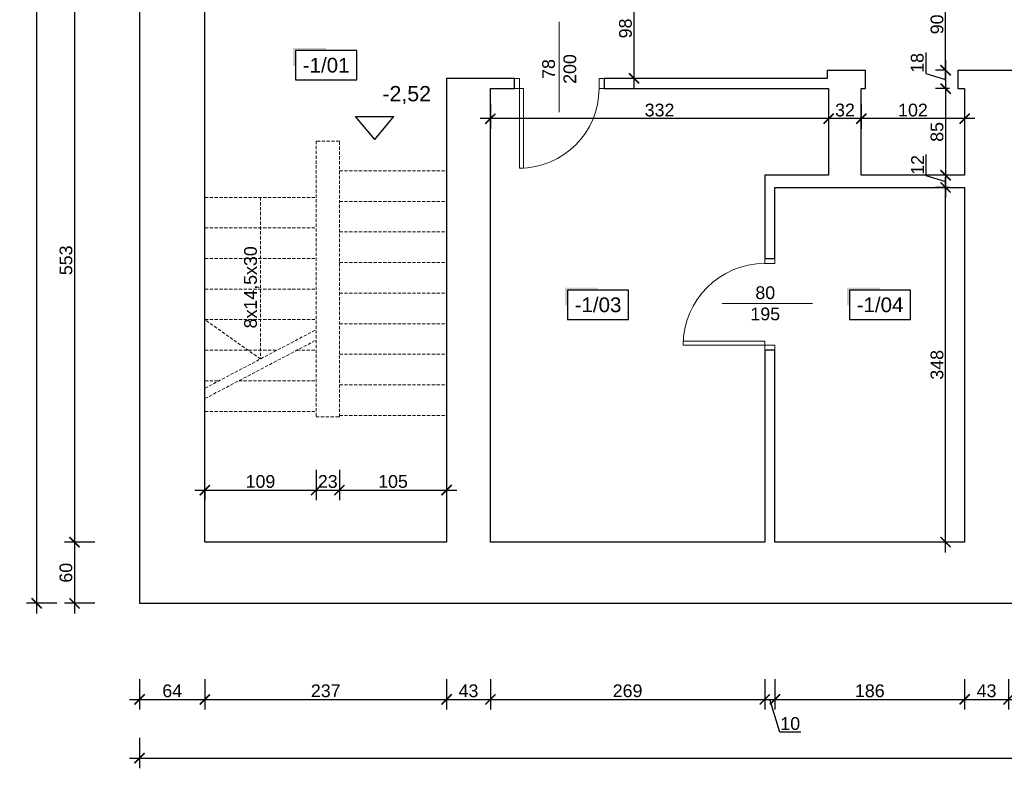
# Model space of a CAD drawing. Header units: millimetres. Extents: x 2709036 to 2756280, y 168165 to 192362.
# Tile 24 of 192: x 2709036 to 2710002, y 185599 to 186333. Entities that reach past the tile are written whole.
import ezdxf
from ezdxf.enums import TextEntityAlignment as Align

# ---------------------------------------------------------------- set-up
doc = ezdxf.new("R2010")
doc.units = ezdxf.units.MM
doc.header["$MEASUREMENT"] = 0
doc.linetypes.add('HIDDEN2', pattern=[4.7625, 3.175, -1.5875])
doc.layers.add('6 - OPISY', color=7, linetype='Continuous')
for name, color, linetype, lineweight in [('__MAZ_OPIS_STOLARKA', 7, 'Continuous', 0), ('__MAZ_SCHODY', 7, 'Continuous', 0), ('__MAZ_STOLARKA DRZWIOWA ISTN', 7, 'Continuous', 9), ('__MAZ_WYMIARY', 7, 'Continuous', 9), ('__MAZ_ŚCIANY ISTNIEJĄCE', 7, 'Continuous', 30)]:
    doc.layers.add(name, color=color, linetype=linetype, lineweight=lineweight)
doc.styles.add('Arial', font='arial.ttf')
doc.styles.add('Dimensions', font='arial.ttf')
doc.styles.get("Standard").update_dxf_attribs({"font": 'arial.ttf'})
doc.styles.add('styl1', font='arial.ttf')
doc.dimstyles.new('100', dxfattribs={"dimtxt": 10, "dimasz": 10, "dimexe": 18, "dimexo": 15, "dimgap": 9, "dimtad": 1, "dimdec": 1, "dimrnd": 0.5, "dimdsep": 46, "dimtxsty": 'Dimensions', "dimblk": 'ARCHTICK', "dimcen": 9, "dimdle": 10, "dimadec": 1, "dimazin": 2, "dimtfac": 1, "dimtdec": 4, "dimtofl": 0, "dimtmove": 2, "dimatfit": 3, "dimfxl": 1, "dimtolj": 1, "dimtzin": 0, "dimarcsym": 0})

# ---------------------------------------------------------------- blocks, each defined once
blk = doc.blocks.new('*U9')
at = {"ltscale": 10}
blk.add_hatch(color=256, dxfattribs=at).paths.add_polyline_path([(0, 26), (-25, 26), (-27, 26), (-27, 11.46), (-25, 11.46), (-25, 24), (0, 24)])
blk.add_lwpolyline([(-25, 0), (25, 0), (25, 24), (-25, 24)], close=True, dxfattribs=at)
at = {"layer": '6 - OPISY'}
for tag, p in [('NRPOM', (0, 6)), ('WYSPOM', (3.39, -15.66))]:
    blk.add_attdef(tag, text='', height=12, dxfattribs=at).set_placement(p, align=Align.CENTER)
blk = doc.blocks.new('*U10')
at = {"layer": '6 - OPISY'}
for p, q in [((-12.5, 15), (12.5, 15)), ((0, 0), (-12.5, 15)), ((0, 0), (12.5, 15))]:
    blk.add_line(p, q, dxfattribs=at)
blk.add_attdef('KOTAWYS', (5, 25), '', height=10, dxfattribs=at)
blk = doc.blocks.new('_ArchTick')
at = {"color": 0, "linetype": 'ByBlock', "const_width": 0.15}
blk.add_lwpolyline([(-0.5, -0.5), (0.5, 0.5)], dxfattribs=at)
blk = doc.blocks.new('*D67')
at = {"layer": '__MAZ_WYMIARY', "color": 0, "lineweight": -2}
for p, q in [((2709154, 185686.29), (2709154, 185656.29)), ((2709218, 185686.29), (2709218, 185656.29)), ((2709144, 185666.29), (2709228, 185666.29))]:
    blk.add_line(p, q, dxfattribs=at)
at = {"layer": 'Defpoints', "color": 0, "lineweight": 30}
for p in [(2709218, 185820.55), (2709154, 185760.55), (2709218, 185666.29)]:
    blk.add_point(p, dxfattribs=at)
at = {"layer": '__MAZ_WYMIARY', "color": 0, "lineweight": -2, "xscale": 10, "yscale": 10, "zscale": 10, "rotation": 180}
blk.add_blockref('_ArchTick', (2709154, 185666.29), dxfattribs=at)
at = {"layer": '__MAZ_WYMIARY', "color": 0, "lineweight": -2, "xscale": 10, "yscale": 10, "zscale": 10}
blk.add_blockref('_ArchTick', (2709218, 185666.29), dxfattribs=at)
at = {"layer": '__MAZ_WYMIARY', "color": 0, "lineweight": 5, "insert": (2709186, 185674.67), "char_height": 12.5, "attachment_point": 5, "style": 'Arial'}
blk.add_mtext('\\A1;64', dxfattribs=at)
blk = doc.blocks.new('*D68')
at = {"layer": '__MAZ_WYMIARY', "color": 0, "lineweight": -2}
for p, q in [((2709218, 185686.29), (2709218, 185656.29)), ((2709455, 185686.29), (2709455, 185656.29)), ((2709208, 185666.29), (2709465, 185666.29))]:
    blk.add_line(p, q, dxfattribs=at)
at = {"layer": 'Defpoints', "color": 0, "lineweight": 30}
for p in [(2709218, 185820.55), (2709455, 185820.55), (2709455, 185666.29)]:
    blk.add_point(p, dxfattribs=at)
at = {"layer": '__MAZ_WYMIARY', "color": 0, "lineweight": -2, "xscale": 10, "yscale": 10, "zscale": 10, "rotation": 180}
blk.add_blockref('_ArchTick', (2709218, 185666.29), dxfattribs=at)
at = {"layer": '__MAZ_WYMIARY', "color": 0, "lineweight": -2, "xscale": 10, "yscale": 10, "zscale": 10}
blk.add_blockref('_ArchTick', (2709455, 185666.29), dxfattribs=at)
at = {"layer": '__MAZ_WYMIARY', "color": 0, "lineweight": 5, "insert": (2709336.5, 185674.68), "char_height": 12.5, "attachment_point": 5, "style": 'Arial'}
blk.add_mtext('\\A1;237', dxfattribs=at)
blk = doc.blocks.new('*D69')
at = {"layer": '__MAZ_WYMIARY', "color": 0, "lineweight": -2}
for p, q in [((2709455, 185686.29), (2709455, 185656.29)), ((2709498, 185686.29), (2709498, 185656.29)), ((2709445, 185666.29), (2709508, 185666.29))]:
    blk.add_line(p, q, dxfattribs=at)
at = {"layer": 'Defpoints', "color": 0, "lineweight": 30}
for p in [(2709455, 185820.55), (2709498, 185820.55), (2709498, 185666.29)]:
    blk.add_point(p, dxfattribs=at)
at = {"layer": '__MAZ_WYMIARY', "color": 0, "lineweight": -2, "xscale": 10, "yscale": 10, "zscale": 10, "rotation": 180}
blk.add_blockref('_ArchTick', (2709455, 185666.29), dxfattribs=at)
at = {"layer": '__MAZ_WYMIARY', "color": 0, "lineweight": -2, "xscale": 10, "yscale": 10, "zscale": 10}
blk.add_blockref('_ArchTick', (2709498, 185666.29), dxfattribs=at)
at = {"layer": '__MAZ_WYMIARY', "color": 0, "lineweight": 5, "insert": (2709476.5, 185674.68), "char_height": 12.5, "attachment_point": 5, "style": 'Arial'}
blk.add_mtext('\\A1;43', dxfattribs=at)
blk = doc.blocks.new('*D70')
at = {"layer": '__MAZ_WYMIARY', "color": 0, "lineweight": -2}
for p, q in [((2709498, 185686.29), (2709498, 185656.29)), ((2709767, 185686.29), (2709767, 185656.29)), ((2709488, 185666.29), (2709777, 185666.29))]:
    blk.add_line(p, q, dxfattribs=at)
at = {"layer": 'Defpoints', "color": 0, "lineweight": 30}
for p in [(2709498, 185820.55), (2709767, 185820.55), (2709767, 185666.29)]:
    blk.add_point(p, dxfattribs=at)
at = {"layer": '__MAZ_WYMIARY', "color": 0, "lineweight": -2, "xscale": 10, "yscale": 10, "zscale": 10, "rotation": 180}
blk.add_blockref('_ArchTick', (2709498, 185666.29), dxfattribs=at)
at = {"layer": '__MAZ_WYMIARY', "color": 0, "lineweight": -2, "xscale": 10, "yscale": 10, "zscale": 10}
blk.add_blockref('_ArchTick', (2709767, 185666.29), dxfattribs=at)
at = {"layer": '__MAZ_WYMIARY', "color": 0, "lineweight": 5, "insert": (2709632.5, 185674.67), "char_height": 12.5, "attachment_point": 5, "style": 'Arial'}
blk.add_mtext('\\A1;269', dxfattribs=at)
blk = doc.blocks.new('*D71')
at = {"layer": '__MAZ_WYMIARY', "color": 0, "lineweight": -2}
for p, q in [((2709767, 185686.29), (2709767, 185656.29)), ((2709777, 185686.29), (2709777, 185656.29)), ((2709757, 185666.29), (2709787, 185666.29)), ((2709781.64, 185634.15), (2709772, 185666.29)), ((2709802.33, 185634.15), (2709781.64, 185634.15))]:
    blk.add_line(p, q, dxfattribs=at)
at = {"layer": 'Defpoints', "color": 0, "lineweight": 30}
for p in [(2709767, 185820.55), (2709777, 185820.55), (2709777, 185666.29)]:
    blk.add_point(p, dxfattribs=at)
at = {"layer": '__MAZ_WYMIARY', "color": 0, "lineweight": -2, "xscale": 10, "yscale": 10, "zscale": 10, "rotation": 180}
blk.add_blockref('_ArchTick', (2709767, 185666.29), dxfattribs=at)
at = {"layer": '__MAZ_WYMIARY', "color": 0, "lineweight": -2, "xscale": 10, "yscale": 10, "zscale": 10}
blk.add_blockref('_ArchTick', (2709777, 185666.29), dxfattribs=at)
at = {"layer": '__MAZ_WYMIARY', "color": 0, "lineweight": 5, "insert": (2709791.98, 185642.53), "char_height": 12.5, "attachment_point": 5, "style": 'Arial'}
blk.add_mtext('\\A1;10', dxfattribs=at)
blk = doc.blocks.new('*D72')
at = {"layer": '__MAZ_WYMIARY', "color": 0, "lineweight": -2}
for p, q in [((2709777, 185686.29), (2709777, 185656.29)), ((2709963, 185686.29), (2709963, 185656.29)), ((2709767, 185666.29), (2709973, 185666.29))]:
    blk.add_line(p, q, dxfattribs=at)
at = {"layer": 'Defpoints', "color": 0, "lineweight": 30}
for p in [(2709777, 185820.55), (2709963, 185820.55), (2709963, 185666.29)]:
    blk.add_point(p, dxfattribs=at)
at = {"layer": '__MAZ_WYMIARY', "color": 0, "lineweight": -2, "xscale": 10, "yscale": 10, "zscale": 10, "rotation": 180}
blk.add_blockref('_ArchTick', (2709777, 185666.29), dxfattribs=at)
at = {"layer": '__MAZ_WYMIARY', "color": 0, "lineweight": -2, "xscale": 10, "yscale": 10, "zscale": 10}
blk.add_blockref('_ArchTick', (2709963, 185666.29), dxfattribs=at)
at = {"layer": '__MAZ_WYMIARY', "color": 0, "lineweight": 5, "insert": (2709870, 185674.67), "char_height": 12.5, "attachment_point": 5, "style": 'Arial'}
blk.add_mtext('\\A1;186', dxfattribs=at)
blk = doc.blocks.new('*D73')
at = {"layer": '__MAZ_WYMIARY', "color": 0, "lineweight": -2}
for p, q in [((2709963, 185686.29), (2709963, 185656.29)), ((2710006, 185686.29), (2710006, 185656.29)), ((2709953, 185666.29), (2710016, 185666.29))]:
    blk.add_line(p, q, dxfattribs=at)
at = {"layer": 'Defpoints', "color": 0, "lineweight": 30}
for p in [(2709963, 185820.55), (2710006, 185820.55), (2710006, 185666.29)]:
    blk.add_point(p, dxfattribs=at)
at = {"layer": '__MAZ_WYMIARY', "color": 0, "lineweight": -2, "xscale": 10, "yscale": 10, "zscale": 10, "rotation": 180}
blk.add_blockref('_ArchTick', (2709963, 185666.29), dxfattribs=at)
at = {"layer": '__MAZ_WYMIARY', "color": 0, "lineweight": -2, "xscale": 10, "yscale": 10, "zscale": 10}
blk.add_blockref('_ArchTick', (2710006, 185666.29), dxfattribs=at)
at = {"layer": '__MAZ_WYMIARY', "color": 0, "lineweight": 5, "insert": (2709984.5, 185674.68), "char_height": 12.5, "attachment_point": 5, "style": 'Arial'}
blk.add_mtext('\\A1;43', dxfattribs=at)
blk = doc.blocks.new('*D74')
at = {"layer": '__MAZ_WYMIARY', "color": 0, "lineweight": -2}
for p, q in [((2710006, 185686.29), (2710006, 185656.29)), ((2710157, 185686.29), (2710157, 185656.29)), ((2709996, 185666.29), (2710167, 185666.29))]:
    blk.add_line(p, q, dxfattribs=at)
at = {"layer": 'Defpoints', "color": 0, "lineweight": 30}
for p in [(2710006, 185820.55), (2710157, 185820.55), (2710157, 185666.29)]:
    blk.add_point(p, dxfattribs=at)
at = {"layer": '__MAZ_WYMIARY', "color": 0, "lineweight": -2, "xscale": 10, "yscale": 10, "zscale": 10, "rotation": 180}
blk.add_blockref('_ArchTick', (2710006, 185666.29), dxfattribs=at)
at = {"layer": '__MAZ_WYMIARY', "color": 0, "lineweight": -2, "xscale": 10, "yscale": 10, "zscale": 10}
blk.add_blockref('_ArchTick', (2710157, 185666.29), dxfattribs=at)
at = {"layer": '__MAZ_WYMIARY', "color": 0, "lineweight": 5, "insert": (2710081.5, 185674.67), "char_height": 12.5, "attachment_point": 5, "style": 'Arial'}
blk.add_mtext('\\A1;151', dxfattribs=at)
blk = doc.blocks.new('*D88')
at = {"layer": '__MAZ_WYMIARY', "color": 0, "lineweight": -2}
for p, q in [((2709090.23, 186383.55), (2709090.23, 185810.55)), ((2709110.23, 186373.55), (2709080.23, 186373.55)), ((2709110.23, 185820.55), (2709080.23, 185820.55))]:
    blk.add_line(p, q, dxfattribs=at)
at = {"layer": 'Defpoints', "color": 0, "lineweight": 30}
for p in [(2709218, 186373.55), (2709090.23, 185820.55), (2709218, 185820.55)]:
    blk.add_point(p, dxfattribs=at)
at = {"layer": '__MAZ_WYMIARY', "color": 0, "lineweight": -2, "xscale": 10, "yscale": 10, "zscale": 10}
for p, rotation in [((2709090.23, 186373.55), 90), ((2709090.23, 185820.55), 270)]:
    blk.add_blockref('_ArchTick', p, dxfattribs=dict(at, rotation=rotation))
at = {"layer": '__MAZ_WYMIARY', "color": 0, "lineweight": 5, "insert": (2709081.85, 186097.05), "char_height": 12.5, "attachment_point": 5, "rotation": 90, "style": 'Arial'}
blk.add_mtext('\\A1;553', dxfattribs=at)
blk = doc.blocks.new('*D89')
at = {"layer": '__MAZ_WYMIARY', "color": 0, "lineweight": -2}
for p, q in [((2709090.23, 185830.55), (2709090.23, 185750.55)), ((2709110.23, 185820.55), (2709080.23, 185820.55)), ((2709110.23, 185760.55), (2709080.23, 185760.55))]:
    blk.add_line(p, q, dxfattribs=at)
at = {"layer": 'Defpoints', "color": 0, "lineweight": 30}
for p in [(2709218, 185820.55), (2709090.23, 185760.55), (2709154, 185760.55)]:
    blk.add_point(p, dxfattribs=at)
at = {"layer": '__MAZ_WYMIARY', "color": 0, "lineweight": -2, "xscale": 10, "yscale": 10, "zscale": 10}
for p, rotation in [((2709090.23, 185820.55), 90), ((2709090.23, 185760.55), 270)]:
    blk.add_blockref('_ArchTick', p, dxfattribs=dict(at, rotation=rotation))
at = {"layer": '__MAZ_WYMIARY', "color": 0, "lineweight": 5, "insert": (2709081.85, 185790.55), "char_height": 12.5, "attachment_point": 5, "rotation": 90, "style": 'Arial'}
blk.add_mtext('\\A1;60', dxfattribs=at)
blk = doc.blocks.new('*D90')
at = {"layer": '__MAZ_WYMIARY', "color": 0, "lineweight": -2}
for p, q in [((2709053.01, 187064.55), (2709053.01, 185750.55)), ((2709073.01, 187054.55), (2709043.01, 187054.55)), ((2709073.01, 185760.55), (2709043.01, 185760.55))]:
    blk.add_line(p, q, dxfattribs=at)
at = {"layer": 'Defpoints', "color": 0, "lineweight": 30}
for p in [(2709154, 187054.55), (2709053.01, 185760.55), (2709154, 185760.55)]:
    blk.add_point(p, dxfattribs=at)
at = {"layer": '__MAZ_WYMIARY', "color": 0, "lineweight": -2, "xscale": 10, "yscale": 10, "zscale": 10}
for p, rotation in [((2709053.01, 187054.55), 90), ((2709053.01, 185760.55), 270)]:
    blk.add_blockref('_ArchTick', p, dxfattribs=dict(at, rotation=rotation))
at = {"layer": '__MAZ_WYMIARY', "color": 0, "lineweight": 5, "insert": (2709044.63, 186407.55), "char_height": 12.5, "attachment_point": 5, "rotation": 90, "style": 'Arial'}
blk.add_mtext('\\A1;1294', dxfattribs=at)
blk = doc.blocks.new('*D104')
at = {"layer": '__MAZ_WYMIARY', "color": 0, "lineweight": -2}
for p, q in [((2709327, 185891.65), (2709327, 185861.65)), ((2709208, 185871.65), (2709337, 185871.65)), ((2709218, 185871.65), (2709218, 185861.65))]:
    blk.add_line(p, q, dxfattribs=at)
at = {"layer": 'Defpoints', "color": 0, "lineweight": 30}
for p in [(2709327, 185943.51), (2709218, 185873.28), (2709327, 185871.65)]:
    blk.add_point(p, dxfattribs=at)
at = {"layer": '__MAZ_WYMIARY', "color": 0, "lineweight": -2, "xscale": 10, "yscale": 10, "zscale": 10, "rotation": 180}
blk.add_blockref('_ArchTick', (2709218, 185871.65), dxfattribs=at)
at = {"layer": '__MAZ_WYMIARY', "color": 0, "lineweight": -2, "xscale": 10, "yscale": 10, "zscale": 10}
blk.add_blockref('_ArchTick', (2709327, 185871.65), dxfattribs=at)
at = {"layer": '__MAZ_WYMIARY', "color": 0, "lineweight": 5, "insert": (2709272.5, 185880.03), "char_height": 12.5, "attachment_point": 5, "style": 'Arial'}
blk.add_mtext('\\A1;109', dxfattribs=at)
blk = doc.blocks.new('*D105')
at = {"layer": '__MAZ_WYMIARY', "color": 0, "lineweight": -2}
for p, q in [((2709327, 185891.65), (2709327, 185861.65)), ((2709350, 185891.65), (2709350, 185861.65)), ((2709317, 185871.65), (2709360, 185871.65))]:
    blk.add_line(p, q, dxfattribs=at)
at = {"layer": 'Defpoints', "color": 0, "lineweight": 30}
for p in [(2709327, 185943.51), (2709350, 185943.51), (2709350, 185871.65)]:
    blk.add_point(p, dxfattribs=at)
at = {"layer": '__MAZ_WYMIARY', "color": 0, "lineweight": -2, "xscale": 10, "yscale": 10, "zscale": 10, "rotation": 180}
blk.add_blockref('_ArchTick', (2709327, 185871.65), dxfattribs=at)
at = {"layer": '__MAZ_WYMIARY', "color": 0, "lineweight": -2, "xscale": 10, "yscale": 10, "zscale": 10}
blk.add_blockref('_ArchTick', (2709350, 185871.65), dxfattribs=at)
at = {"layer": '__MAZ_WYMIARY', "color": 0, "lineweight": 5, "insert": (2709338.5, 185880.03), "char_height": 12.5, "attachment_point": 5, "style": 'Arial'}
blk.add_mtext('\\A1;23', dxfattribs=at)
blk = doc.blocks.new('*D106')
at = {"layer": '__MAZ_WYMIARY', "color": 0, "lineweight": -2}
for p, q in [((2709350, 185891.65), (2709350, 185861.65)), ((2709340, 185871.65), (2709465, 185871.65)), ((2709455, 185871.65), (2709455, 185861.65))]:
    blk.add_line(p, q, dxfattribs=at)
at = {"layer": 'Defpoints', "color": 0, "lineweight": 30}
for p in [(2709350, 185943.51), (2709455, 185884.38), (2709455, 185871.65)]:
    blk.add_point(p, dxfattribs=at)
at = {"layer": '__MAZ_WYMIARY', "color": 0, "lineweight": -2, "xscale": 10, "yscale": 10, "zscale": 10, "rotation": 180}
blk.add_blockref('_ArchTick', (2709350, 185871.65), dxfattribs=at)
at = {"layer": '__MAZ_WYMIARY', "color": 0, "lineweight": -2, "xscale": 10, "yscale": 10, "zscale": 10}
blk.add_blockref('_ArchTick', (2709455, 185871.65), dxfattribs=at)
at = {"layer": '__MAZ_WYMIARY', "color": 0, "lineweight": 5, "insert": (2709402.5, 185880.03), "char_height": 12.5, "attachment_point": 5, "style": 'Arial'}
blk.add_mtext('\\A1;105', dxfattribs=at)
blk = doc.blocks.new('*D107')
at = {"layer": '__MAZ_WYMIARY', "color": 0, "lineweight": -2}
for p, q in [((2709638.84, 186265.55), (2709638.84, 186383.55)), ((2709641.44, 186373.55), (2709628.84, 186373.55)), ((2709641.44, 186275.55), (2709628.84, 186275.55))]:
    blk.add_line(p, q, dxfattribs=at)
at = {"layer": 'Defpoints', "color": 0, "lineweight": 30}
for p in [(2709638.84, 186373.55), (2709656.44, 186373.55), (2709656.44, 186275.55)]:
    blk.add_point(p, dxfattribs=at)
at = {"layer": '__MAZ_WYMIARY', "color": 0, "lineweight": -2, "xscale": 10, "yscale": 10, "zscale": 10}
for p, rotation in [((2709638.84, 186373.55), 90), ((2709638.84, 186275.55), 270)]:
    blk.add_blockref('_ArchTick', p, dxfattribs=dict(at, rotation=rotation))
at = {"layer": '__MAZ_WYMIARY', "color": 0, "lineweight": 5, "insert": (2709630.46, 186324.55), "char_height": 12.5, "attachment_point": 5, "rotation": 90, "style": 'Arial'}
blk.add_mtext('\\A1;98', dxfattribs=at)
blk = doc.blocks.new('*D108')
at = {"layer": '__MAZ_WYMIARY', "color": 0, "lineweight": -2}
for p, q in [((2709944.34, 186273.55), (2709944.34, 186383.55)), ((2709944.34, 186373.55), (2709934.34, 186373.55)), ((2709944.34, 186283.55), (2709934.34, 186283.55))]:
    blk.add_line(p, q, dxfattribs=at)
at = {"layer": 'Defpoints', "color": 0, "lineweight": 30}
for p in [(2709944.34, 186373.55), (2709956.17, 186373.55), (2709956.17, 186283.55)]:
    blk.add_point(p, dxfattribs=at)
at = {"layer": '__MAZ_WYMIARY', "color": 0, "lineweight": -2, "xscale": 10, "yscale": 10, "zscale": 10}
for p, rotation in [((2709944.34, 186373.55), 90), ((2709944.34, 186283.55), 270)]:
    blk.add_blockref('_ArchTick', p, dxfattribs=dict(at, rotation=rotation))
at = {"layer": '__MAZ_WYMIARY', "color": 0, "lineweight": 5, "insert": (2709935.95, 186328.55), "char_height": 12.5, "attachment_point": 5, "rotation": 90, "style": 'Arial'}
blk.add_mtext('\\A1;90', dxfattribs=at)
blk = doc.blocks.new('*D110')
at = {"layer": '__MAZ_WYMIARY', "color": 0, "lineweight": -2}
for p, q in [((2709154, 185628.68), (2709154, 185598.68)), ((2711953, 185628.68), (2711953, 185598.68)), ((2709144, 185608.68), (2711963, 185608.68))]:
    blk.add_line(p, q, dxfattribs=at)
at = {"layer": 'Defpoints', "color": 0, "lineweight": 30}
for p in [(2709154, 185760.55), (2711953, 185760.55), (2711953, 185608.68)]:
    blk.add_point(p, dxfattribs=at)
at = {"layer": '__MAZ_WYMIARY', "color": 0, "lineweight": -2, "xscale": 10, "yscale": 10, "zscale": 10, "rotation": 180}
blk.add_blockref('_ArchTick', (2709154, 185608.68), dxfattribs=at)
at = {"layer": '__MAZ_WYMIARY', "color": 0, "lineweight": -2, "xscale": 10, "yscale": 10, "zscale": 10}
blk.add_blockref('_ArchTick', (2711953, 185608.68), dxfattribs=at)
at = {"layer": '__MAZ_WYMIARY', "color": 0, "lineweight": 5, "insert": (2710553.5, 185617.07), "char_height": 12.5, "attachment_point": 5, "style": 'Arial'}
blk.add_mtext('\\A1;2799', dxfattribs=at)
blk = doc.blocks.new('*D136')
at = {"layer": '__MAZ_WYMIARY', "color": 0, "lineweight": -2}
for p, q in [((2709924.95, 186301.12), (2709924.95, 186280.36)), ((2709944.34, 186293.55), (2709944.34, 186255.55)), ((2709924.95, 186280.36), (2709944.34, 186274.55)), ((2709944.34, 186283.55), (2709934.34, 186283.55)), ((2709944.34, 186265.55), (2709934.34, 186265.55))]:
    blk.add_line(p, q, dxfattribs=at)
at = {"layer": 'Defpoints', "color": 0, "lineweight": 30}
for p in [(2709956.17, 186283.55), (2709944.34, 186265.55), (2709956.17, 186265.55)]:
    blk.add_point(p, dxfattribs=at)
at = {"layer": '__MAZ_WYMIARY', "color": 0, "lineweight": -2, "xscale": 10, "yscale": 10, "zscale": 10}
for p, rotation in [((2709944.34, 186283.55), 90), ((2709944.34, 186265.55), 270)]:
    blk.add_blockref('_ArchTick', p, dxfattribs=dict(at, rotation=rotation))
at = {"layer": '__MAZ_WYMIARY', "color": 0, "lineweight": 5, "insert": (2709916.57, 186290.74), "char_height": 12.5, "attachment_point": 5, "rotation": 90, "style": 'Arial'}
blk.add_mtext('\\A1;18', dxfattribs=at)
blk = doc.blocks.new('*D137')
at = {"layer": '__MAZ_WYMIARY', "color": 0, "lineweight": -2}
for p, q in [((2709944.34, 186275.55), (2709944.34, 186170.55)), ((2709948, 186265.55), (2709934.34, 186265.55)), ((2709948, 186180.55), (2709934.34, 186180.55))]:
    blk.add_line(p, q, dxfattribs=at)
at = {"layer": 'Defpoints', "color": 0, "lineweight": 30}
for p in [(2709963, 186265.55), (2709944.34, 186180.55), (2709963, 186180.55)]:
    blk.add_point(p, dxfattribs=at)
at = {"layer": '__MAZ_WYMIARY', "color": 0, "lineweight": -2, "xscale": 10, "yscale": 10, "zscale": 10}
for p, rotation in [((2709944.34, 186265.55), 90), ((2709944.34, 186180.55), 270)]:
    blk.add_blockref('_ArchTick', p, dxfattribs=dict(at, rotation=rotation))
at = {"layer": '__MAZ_WYMIARY', "color": 0, "lineweight": 5, "insert": (2709935.95, 186223.05), "char_height": 12.5, "attachment_point": 5, "rotation": 90, "style": 'Arial'}
blk.add_mtext('\\A1;85', dxfattribs=at)
blk = doc.blocks.new('*D138')
at = {"layer": '__MAZ_WYMIARY', "color": 0, "lineweight": -2}
for p, q in [((2709925.06, 186200.93), (2709925.06, 186180.33)), ((2709944.34, 186190.55), (2709944.34, 186158.55)), ((2709948, 186180.55), (2709934.34, 186180.55)), ((2709925.06, 186180.33), (2709944.34, 186174.55)), ((2709948, 186168.55), (2709934.34, 186168.55))]:
    blk.add_line(p, q, dxfattribs=at)
at = {"layer": 'Defpoints', "color": 0, "lineweight": 30}
for p in [(2709963, 186180.55), (2709944.34, 186168.55), (2709963, 186168.55)]:
    blk.add_point(p, dxfattribs=at)
at = {"layer": '__MAZ_WYMIARY', "color": 0, "lineweight": -2, "xscale": 10, "yscale": 10, "zscale": 10}
for p, rotation in [((2709944.34, 186180.55), 90), ((2709944.34, 186168.55), 270)]:
    blk.add_blockref('_ArchTick', p, dxfattribs=dict(at, rotation=rotation))
at = {"layer": '__MAZ_WYMIARY', "color": 0, "lineweight": 5, "insert": (2709916.79, 186190.63), "char_height": 12.5, "attachment_point": 5, "rotation": 90, "style": 'Arial'}
blk.add_mtext('\\A1;12', dxfattribs=at)
blk = doc.blocks.new('*D139')
at = {"layer": '__MAZ_WYMIARY', "color": 0, "lineweight": -2}
for p, q in [((2709944.34, 185810.55), (2709944.34, 186178.55)), ((2709947.94, 186168.55), (2709934.34, 186168.55)), ((2709948, 185820.55), (2709934.34, 185820.55))]:
    blk.add_line(p, q, dxfattribs=at)
at = {"layer": 'Defpoints', "color": 0, "lineweight": 30}
for p in [(2709944.34, 186168.55), (2709962.94, 186168.55), (2709963, 185820.55)]:
    blk.add_point(p, dxfattribs=at)
at = {"layer": '__MAZ_WYMIARY', "color": 0, "lineweight": -2, "xscale": 10, "yscale": 10, "zscale": 10}
for p, rotation in [((2709944.34, 186168.55), 90), ((2709944.34, 185820.55), 270)]:
    blk.add_blockref('_ArchTick', p, dxfattribs=dict(at, rotation=rotation))
at = {"layer": '__MAZ_WYMIARY', "color": 0, "lineweight": 5, "insert": (2709935.95, 185994.55), "char_height": 12.5, "attachment_point": 5, "rotation": 90, "style": 'Arial'}
blk.add_mtext('\\A1;348', dxfattribs=at)
blk = doc.blocks.new('*D140')
at = {"layer": '__MAZ_WYMIARY', "color": 0, "lineweight": -2}
for p, q in [((2709861.66, 186250.55), (2709861.66, 186226.05)), ((2709963, 186250.55), (2709963, 186226.05)), ((2709973, 186236.05), (2709851.66, 186236.05))]:
    blk.add_line(p, q, dxfattribs=at)
at = {"layer": 'Defpoints', "color": 0, "lineweight": 30}
for p in [(2709861.66, 186265.55), (2709963, 186265.55), (2709861.66, 186236.05)]:
    blk.add_point(p, dxfattribs=at)
at = {"layer": '__MAZ_WYMIARY', "color": 0, "lineweight": -2, "xscale": 10, "yscale": 10, "zscale": 10, "rotation": 180}
blk.add_blockref('_ArchTick', (2709861.66, 186236.05), dxfattribs=at)
at = {"layer": '__MAZ_WYMIARY', "color": 0, "lineweight": -2, "xscale": 10, "yscale": 10, "zscale": 10}
blk.add_blockref('_ArchTick', (2709963, 186236.05), dxfattribs=at)
at = {"layer": '__MAZ_WYMIARY', "color": 0, "lineweight": 5, "insert": (2709912.33, 186244.43), "char_height": 12.5, "attachment_point": 5, "style": 'Arial'}
blk.add_mtext('\\A1;102', dxfattribs=at)
blk = doc.blocks.new('*D141')
at = {"layer": '__MAZ_WYMIARY', "color": 0, "lineweight": -2}
for p, q in [((2709829.66, 186250.49), (2709829.66, 186226.05)), ((2709861.66, 186250.49), (2709861.66, 186226.05)), ((2709871.66, 186236.05), (2709819.66, 186236.05))]:
    blk.add_line(p, q, dxfattribs=at)
at = {"layer": 'Defpoints', "color": 0, "lineweight": 30}
for p in [(2709829.66, 186265.49), (2709861.66, 186265.49), (2709829.66, 186236.05)]:
    blk.add_point(p, dxfattribs=at)
at = {"layer": '__MAZ_WYMIARY', "color": 0, "lineweight": -2, "xscale": 10, "yscale": 10, "zscale": 10, "rotation": 180}
blk.add_blockref('_ArchTick', (2709829.66, 186236.05), dxfattribs=at)
at = {"layer": '__MAZ_WYMIARY', "color": 0, "lineweight": -2, "xscale": 10, "yscale": 10, "zscale": 10}
blk.add_blockref('_ArchTick', (2709861.66, 186236.05), dxfattribs=at)
at = {"layer": '__MAZ_WYMIARY', "color": 0, "lineweight": 5, "insert": (2709845.66, 186244.44), "char_height": 12.5, "attachment_point": 5, "style": 'Arial'}
blk.add_mtext('\\A1;32', dxfattribs=at)
blk = doc.blocks.new('*D142')
at = {"layer": '__MAZ_WYMIARY', "color": 0, "lineweight": -2}
for p, q in [((2709498, 186250.55), (2709498, 186226.05)), ((2709829.66, 186250.55), (2709829.66, 186226.05)), ((2709839.66, 186236.05), (2709488, 186236.05))]:
    blk.add_line(p, q, dxfattribs=at)
at = {"layer": 'Defpoints', "color": 0, "lineweight": 30}
for p in [(2709498, 186265.55), (2709829.66, 186265.55), (2709498, 186236.05)]:
    blk.add_point(p, dxfattribs=at)
at = {"layer": '__MAZ_WYMIARY', "color": 0, "lineweight": -2, "xscale": 10, "yscale": 10, "zscale": 10, "rotation": 180}
blk.add_blockref('_ArchTick', (2709498, 186236.05), dxfattribs=at)
at = {"layer": '__MAZ_WYMIARY', "color": 0, "lineweight": -2, "xscale": 10, "yscale": 10, "zscale": 10}
blk.add_blockref('_ArchTick', (2709829.66, 186236.05), dxfattribs=at)
at = {"layer": '__MAZ_WYMIARY', "color": 0, "lineweight": 5, "insert": (2709663.83, 186244.44), "char_height": 12.5, "attachment_point": 5, "style": 'Arial'}
blk.add_mtext('\\A1;332', dxfattribs=at)

msp = doc.modelspace()

# ---------------------------------------------------------------- linework, layer by layer
at = {"layer": '__MAZ_OPIS_STOLARKA', "color": 252}
for points in [[(2709565.51, 186242.46), (2709565.51, 186331.17)], [(2709725.2, 186054.8), (2709813.92, 186054.8)]]:
    msp.add_lwpolyline(points, dxfattribs=at)
at = {"layer": '__MAZ_SCHODY', "color": 252, "linetype": 'HIDDEN2', "lineweight": 5}
for p, q in [((2709350, 186214.09), (2709327, 186214.09)), ((2709327, 186214.09), (2709327, 185943.51)), ((2709350, 185943.51), (2709350, 186214.09)), ((2709350, 186184.92), (2709455, 186184.92)), ((2709218, 186158.86), (2709327, 186158.86)), ((2709350, 186154.92), (2709455, 186154.92)), ((2709218, 186128.86), (2709327, 186128.86)), ((2709350, 186124.92), (2709455, 186124.92)), ((2709218, 186098.86), (2709327, 186098.86)), ((2709350, 186094.92), (2709455, 186094.92)), ((2709218, 186068.86), (2709327, 186068.86)), ((2709350, 186064.92), (2709455, 186064.92)), ((2709218, 186038.86), (2709327, 186038.86)), ((2709218, 185971.59), (2709327, 186028.96)), ((2709350, 186034.92), (2709455, 186034.92)), ((2709218, 185961.36), (2709327, 186018.73)), ((2709218, 186008.86), (2709288.81, 186008.86)), ((2709308.24, 186008.86), (2709327, 186008.86)), ((2709350, 186004.92), (2709455, 186004.92)), ((2709218, 185978.86), (2709231.81, 185978.86)), ((2709251.25, 185978.86), (2709327, 185978.86)), ((2709350, 185974.92), (2709455, 185974.92)), ((2709218, 185948.86), (2709327, 185948.86)), ((2709327, 185943.51), (2709350, 185943.51)), ((2709350, 185944.92), (2709455, 185944.92))]:
    msp.add_line(p, q, dxfattribs=at)
msp.add_lwpolyline([(2709272.5, 186158.86), (2709272.5, 186000.27), (2709218, 186038.86)], dxfattribs=at)
at = {"layer": '__MAZ_STOLARKA DRZWIOWA ISTN', "color": 252, "linetype": 'Continuous'}
for points in [[(2709526.51, 186275.55), (2709521.51, 186275.55), (2709521.51, 186265.55), (2709526.51, 186265.55)], [(2709604.51, 186275.55), (2709609.51, 186275.55), (2709609.51, 186265.55), (2709604.51, 186265.55)], [(2709526.51, 186265.55), (2709530.51, 186265.55), (2709530.51, 186187.55), (2709526.51, 186187.55)], [(2709777, 186093.91), (2709777, 186098.91), (2709767, 186098.91), (2709767, 186093.91)], [(2709767, 186013.91), (2709767, 186017.91), (2709687, 186017.91), (2709687, 186013.91)], [(2709777, 186013.91), (2709777, 186008.91), (2709767, 186008.91), (2709767, 186013.91)]]:
    msp.add_lwpolyline(points, close=True, dxfattribs=at)
at = {"layer": '__MAZ_STOLARKA DRZWIOWA ISTN', "color": 252, "linetype": 'Continuous', "extrusion": (0, 0, -1)}
msp.add_arc((-2709526.51, 186265.55), 78, 180, 270, dxfattribs=at)
at = {"layer": '__MAZ_STOLARKA DRZWIOWA ISTN', "color": 252, "linetype": 'Continuous'}
msp.add_arc((2709767, 186013.91), 80, 90, 180, dxfattribs=at)
at = {"layer": '__MAZ_ŚCIANY ISTNIEJĄCE', "color": 252, "ltscale": 15}
for p, q in [((2709154, 187054.55), (2709154, 185760.55)), ((2709218, 185820.55), (2709218, 186373.55)), ((2709828.1, 186283.55), (2709865.81, 186283.55)), ((2709828.1, 186283.55), (2709828.1, 186275.55)), ((2709865.81, 186265.55), (2709865.81, 186283.55)), ((2709956.17, 186283.55), (2709956.17, 186265.55)), ((2709956.17, 186283.55), (2710028.46, 186283.55)), ((2709455, 186275.55), (2709455, 185820.55)), ((2709521.51, 186275.55), (2709455, 186275.55)), ((2709521.51, 186265.55), (2709521.51, 186275.55)), ((2709828.1, 186275.55), (2709609.51, 186275.55)), ((2709609.51, 186275.55), (2709609.51, 186265.55)), ((2709498, 185820.55), (2709498, 186265.55)), ((2709498, 186265.55), (2709521.51, 186265.55)), ((2709609.51, 186265.55), (2709829.66, 186265.55)), ((2709829.66, 186265.55), (2709829.66, 186180.55)), ((2709861.66, 186180.55), (2709861.66, 186265.55)), ((2709861.66, 186265.55), (2709865.81, 186265.55)), ((2709956.17, 186265.55), (2709963, 186265.55)), ((2709963, 186265.55), (2709963, 186180.55)), ((2709829.66, 186180.55), (2709767, 186180.55)), ((2709767, 186180.55), (2709767, 186098.91)), ((2709963, 186180.55), (2709861.66, 186180.55)), ((2709777, 186168.55), (2709963, 186168.55)), ((2709777, 186098.91), (2709777, 186168.55)), ((2709963, 186168.55), (2709963, 185820.55)), ((2709767, 186098.91), (2709777, 186098.91)), ((2709777, 186008.91), (2709767, 186008.91)), ((2709767, 186008.91), (2709767, 185820.55)), ((2709777, 185820.55), (2709777, 186008.91)), ((2709455, 185820.55), (2709218, 185820.55)), ((2709767, 185820.55), (2709498, 185820.55)), ((2709963, 185820.55), (2709777, 185820.55)), ((2709154, 185760.55), (2711953, 185760.55))]:
    msp.add_line(p, q, dxfattribs=at)

# ---------------------------------------------------------------- block references
at = {"layer": '6 - OPISY', "color": 252}
for name, p, xscale, yscale, zscale, values in [('*U9', (2709336.92, 186274.11), 1.2, 1.2, 1.2, {'NRPOM': '-1/01'}), ('*U10', (2709384.52, 186215.57), 1.5, 1.5, 1.5, {'KOTAWYS': '-2,52'}), ('*U9', (2709603.52, 186039.03), 1.2, 1.2, 1.2, {'NRPOM': '-1/03'}), ('*U9', (2709880.06, 186039.03), 1.2, 1.2, 1.2, {'NRPOM': '-1/04'})]:
    msp.add_blockref(name, p, dxfattribs=dict(at, xscale=xscale, yscale=yscale, zscale=zscale)).add_auto_attribs(values)

# ---------------------------------------------------------------- texts
at = {"layer": '__MAZ_OPIS_STOLARKA', "color": 252, "insert": (2709565.51, 186284.76), "char_height": 12.5, "width": 38.3096, "attachment_point": 5, "rotation": 90, "style": 'styl1'}
msp.add_mtext('\\pxqc;78\\P200', dxfattribs=at)
at = {"layer": '__MAZ_OPIS_STOLARKA', "color": 252, "insert": (2709767.5, 186054.8), "char_height": 12.5, "width": 38.3096, "attachment_point": 5, "style": 'styl1'}
msp.add_mtext('\\pxqc;80\\P195', dxfattribs=at)
at = {"layer": '__MAZ_SCHODY', "color": 252, "linetype": 'HIDDEN2', "lineweight": 5, "style": 'styl1'}
msp.add_text('8x14,5x30', height=12.5, rotation=90, dxfattribs=at).set_placement((2709268.98, 186030.29))

# ---------------------------------------------------------------- dimensions: what is measured, and where the dimension line sits
at = {"layer": '__MAZ_WYMIARY', "color": 252, "lineweight": 5}
for base, p1, p2, picture, middle in [((2709053.01, 185760.55), (2709154, 187054.55), (2709154, 185760.55), '*D90', (2709044.63, 186407.55)), ((2709090.23, 185820.55), (2709218, 186373.55), (2709218, 185820.55), '*D88', (2709081.85, 186097.05)), ((2709638.84, 186373.55), (2709656.44, 186275.55), (2709656.44, 186373.55), '*D107', (2709630.46, 186324.55)), ((2709944.34, 186373.55), (2709956.17, 186283.55), (2709956.17, 186373.55), '*D108', (2709935.95, 186328.55)), ((2709944.34, 186265.55), (2709956.17, 186283.55), (2709956.17, 186265.55), '*D136', (2709916.57, 186282.36)), ((2709944.34, 186180.55), (2709963, 186265.55), (2709963, 186180.55), '*D137', (2709935.95, 186223.05)), ((2709944.34, 186168.55), (2709963, 186180.55), (2709963, 186168.55), '*D138', (2709916.79, 186182.33)), ((2709944.34, 186168.55), (2709963, 185820.55), (2709962.94, 186168.55), '*D139', (2709935.95, 185994.55)), ((2709090.23, 185760.55), (2709218, 185820.55), (2709154, 185760.55), '*D89', (2709081.85, 185790.55))]:
    dim = msp.add_linear_dim(base=base, p1=p1, p2=p2, angle=90, dimstyle='100', override={"dimtxt": 12.5, "dimexe": 10, "dimgap": 2, "dimdec": 0, "dimtxsty": 'Arial', "dimtmove": 1, "dimfxl": 20, "dimfxlon": 1}, dxfattribs=at)
    dim.commit()
    dim.dimension.update_dxf_attribs({"geometry": picture, "text_midpoint": middle})
for base, p1, p2, picture, middle in [((2709498, 186236.05), (2709829.66, 186265.55), (2709498, 186265.55), '*D142', (2709663.83, 186244.44)), ((2709829.66, 186236.05), (2709861.66, 186265.49), (2709829.66, 186265.49), '*D141', (2709845.66, 186244.44)), ((2709861.66, 186236.05), (2709963, 186265.55), (2709861.66, 186265.55), '*D140', (2709912.33, 186244.43)), ((2709327, 185871.65), (2709218, 185873.28), (2709327, 185943.51), '*D104', (2709272.5, 185880.03)), ((2709350, 185871.65), (2709327, 185943.51), (2709350, 185943.51), '*D105', (2709338.5, 185880.03)), ((2709455, 185871.65), (2709350, 185943.51), (2709455, 185884.38), '*D106', (2709402.5, 185880.03)), ((2709218, 185666.29), (2709154, 185760.55), (2709218, 185820.55), '*D67', (2709186, 185674.67)), ((2709455, 185666.29), (2709218, 185820.55), (2709455, 185820.55), '*D68', (2709336.5, 185674.68)), ((2709498, 185666.29), (2709455, 185820.55), (2709498, 185820.55), '*D69', (2709476.5, 185674.68)), ((2709767, 185666.29), (2709498, 185820.55), (2709767, 185820.55), '*D70', (2709632.5, 185674.67)), ((2709777, 185666.29), (2709767, 185820.55), (2709777, 185820.55), '*D71', (2709783.64, 185642.53)), ((2709963, 185666.29), (2709777, 185820.55), (2709963, 185820.55), '*D72', (2709870, 185674.67)), ((2710006, 185666.29), (2709963, 185820.55), (2710006, 185820.55), '*D73', (2709984.5, 185674.68)), ((2710157, 185666.29), (2710006, 185820.55), (2710157, 185820.55), '*D74', (2710081.5, 185674.67)), ((2711953, 185608.68), (2709154, 185760.55), (2711953, 185760.55), '*D110', (2710553.5, 185617.07))]:
    dim = msp.add_linear_dim(base=base, p1=p1, p2=p2, dimstyle='100', override={"dimtxt": 12.5, "dimexe": 10, "dimgap": 2, "dimdec": 0, "dimtxsty": 'Arial', "dimtmove": 1, "dimfxl": 20, "dimfxlon": 1}, dxfattribs=at)
    dim.commit()
    dim.dimension.update_dxf_attribs({"geometry": picture, "text_midpoint": middle})

doc.saveas('drawing.dxf')
